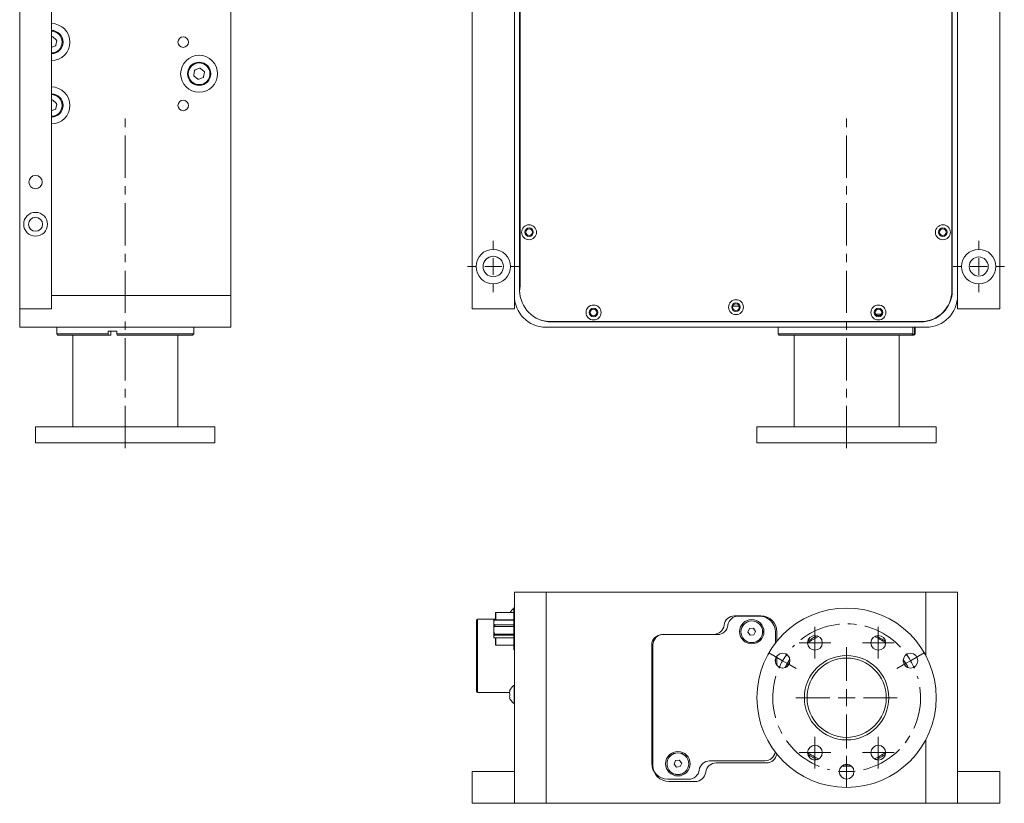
# Model space of a CAD drawing. Header units: inches. Extents: x 4.5 to 31.8, y 1.9 to 21.
# Tile 1 of 9: x 4.5 to 16.2, y 1.9 to 11.2. Entities that reach past the tile are written whole.
import ezdxf

# ---------------------------------------------------------------- set-up
doc = ezdxf.new("R2010")
doc.units = ezdxf.units.IN
doc.header["$MEASUREMENT"] = 0
doc.linetypes.add('CENTERX2', pattern=[0.8, 0.5, -0.1, 0.1, -0.1])

# ---------------------------------------------------------------- blocks, each defined once
blk = doc.blocks.new('SW_CENTERMARKSYMBOL_2')
at = {"color": 0, "linetype": 'Continuous', "lineweight": 0}
for p, q in [((0, 0.2), (0, 0.303)), ((-0.2, 0), (-0.303, 0)), ((0, 0), (-0.1, 0)), ((0, 0), (0, 0.1)), ((0, 0), (0, -0.1)), ((0, 0), (0.1, 0)), ((0.2, 0), (0.303, 0)), ((0, -0.2), (0, -0.303))]:
    blk.add_line(p, q, dxfattribs=at)
blk = doc.blocks.new('SW_CENTERMARKSYMBOL_3')
at = {"color": 0, "linetype": 'Continuous', "lineweight": 0}
for p, q in [((0, 0.2), (0, 0.303)), ((-0.2, 0), (-0.303, 0)), ((0, 0), (-0.1, 0)), ((0, 0), (0, 0.1)), ((0, 0), (0, -0.1)), ((0, 0), (0.1, 0)), ((0.2, 0), (0.303, 0)), ((0, -0.2), (0, -0.303))]:
    blk.add_line(p, q, dxfattribs=at)
blk = doc.blocks.new('SW_CENTERMARKSYMBOL_9')
at = {"color": 0, "linetype": 'Continuous', "lineweight": 0}
for p, q in [((0, 0.2), (0, 0.6)), ((-0.2, 0), (-0.6, 0)), ((0, 0), (-0.1, 0)), ((0, 0), (0, 0.1)), ((0, 0), (0, -0.1)), ((0, 0), (0.1, 0)), ((0.2, 0), (0.6, 0)), ((0, -0.2), (0, -0.6))]:
    blk.add_line(p, q, dxfattribs=at)
blk = doc.blocks.new('SW_CENTERMARKSYMBOL_10')
at = {"color": 0, "linetype": 'Continuous', "lineweight": 0}
for p, q in [((0, 0.1), (0, 0.1875)), ((-0.1, 0), (-0.1875, 0)), ((0, 0), (-0.1, 0)), ((0, 0), (0, 0.1)), ((0, 0), (0, -0.1)), ((0, 0), (0.1, 0)), ((0.1, 0), (0.1875, 0)), ((0, -0.1), (0, -0.1875))]:
    blk.add_line(p, q, dxfattribs=at)
blk = doc.blocks.new('SW_CENTERMARKSYMBOL_11')
at = {"color": 0, "linetype": 'Continuous', "lineweight": 0}
for p, q in [((0, 0.1), (0, 0.1875)), ((-0.1, 0), (-0.1875, 0)), ((0, 0), (-0.1, 0)), ((0, 0), (0, 0.1)), ((0, 0), (0, -0.1)), ((0, 0), (0.1, 0)), ((0.1, 0), (0.1875, 0)), ((0, -0.1), (0, -0.1875))]:
    blk.add_line(p, q, dxfattribs=at)
blk = doc.blocks.new('SW_CENTERMARKSYMBOL_12')
at = {"color": 0, "linetype": 'Continuous', "lineweight": 0}
for p, q in [((0, 0.1), (0, 0.1875)), ((-0.1, 0), (-0.1875, 0)), ((0, 0), (-0.1, 0)), ((0, 0), (0, 0.1)), ((0, 0), (0, -0.1)), ((0, 0), (0.1, 0)), ((0.1, 0), (0.1875, 0)), ((0, -0.1), (0, -0.1875))]:
    blk.add_line(p, q, dxfattribs=at)
blk = doc.blocks.new('SW_CENTERMARKSYMBOL_13')
at = {"color": 0, "linetype": 'Continuous', "lineweight": 0}
for p, q in [((0, 0.1), (0, 0.1875)), ((-0.1, 0), (-0.1875, 0)), ((0, 0), (-0.1, 0)), ((0, 0), (0, 0.1)), ((0, 0), (0, -0.1)), ((0, 0), (0.1, 0)), ((0.1, 0), (0.1875, 0)), ((0, -0.1), (0, -0.1875))]:
    blk.add_line(p, q, dxfattribs=at)
blk = doc.blocks.new('SW_CENTERMARKSYMBOL_14')
at = {"color": 0, "linetype": 'Continuous', "lineweight": 0}
for p, q in [((-0.087, 0.05), (-0.162, 0.094)), ((0, 0), (-0.087, 0.05)), ((0, 0), (0.087, -0.05)), ((0.758, -0.237), (0.758, 0.1)), ((1.516, 0), (1.429, -0.05)), ((1.516, 0), (1.602, 0.05)), ((1.602, 0.05), (1.678, 0.094)), ((0.087, -0.05), (0.162, -0.094)), ((1.429, -0.05), (1.353, -0.094)), ((0.758, -0.438), (0.758, -0.338)), ((0.558, -0.438), (0.22, -0.438)), ((0.758, -0.438), (0.658, -0.438)), ((0.758, -0.438), (0.758, -0.537)), ((0.758, -0.438), (0.858, -0.438)), ((0.958, -0.438), (1.295, -0.438)), ((0.758, -0.637), (0.758, -0.975)), ((0.758, -1.212), (0.758, -1.125)), ((0.758, -1.312), (0.758, -1.212)), ((0.758, -1.312), (0.758, -1.413)), ((0.758, -1.413), (0.758, -1.5))]:
    blk.add_line(p, q, dxfattribs=at)
at = {"color": 0, "linetype": 'CENTERX2', "lineweight": 0}
for start, end in [(43.0962, 136.9038), (163.0962, 256.9038), (283.0962, 16.9038)]:
    blk.add_arc((0.758, -0.438), 0.875, start, end, dxfattribs=at)
at = {"color": 0, "linetype": 'Continuous', "lineweight": 0}
for start, end in [(150, 156.5481), (143.4519, 150), (30, 36.5481), (23.4519, 30), (263.4519, 270), (270, 276.5481)]:
    blk.add_arc((0.758, -0.438), 0.875, start, end, dxfattribs=at)

msp = doc.modelspace()

# ---------------------------------------------------------------- linework, layer by layer
at = {"color": 7, "linetype": 'Continuous', "lineweight": 15}
for p, q in [((4.526, 15.553), (4.526, 7.74)), ((4.901, 15.553), (4.901, 7.74)), ((9.884, 15.553), (9.884, 7.74)), ((15.634, 7.897), (15.634, 15.522)), ((16.134, 7.74), (16.134, 15.553)), ((7.026, 15.397), (7.026, 7.897)), ((10.384, 15.397), (10.384, 7.897)), ((15.571, 7.96), (15.571, 15.459)), ((10.447, 15.334), (10.447, 7.96)), ((10.451, 15.339), (10.451, 8.007)), ((15.566, 7.954), (15.566, 15.339)), ((4.906, 10.962), (4.901, 10.96)), ((4.901, 10.834), (4.947, 10.851)), ((4.959, 10.925), (4.917, 10.96)), ((4.954, 10.86), (4.964, 10.914)), ((6.597, 10.559), (6.588, 10.505)), ((6.656, 10.587), (6.605, 10.568)), ((6.709, 10.55), (6.667, 10.585)), ((6.704, 10.485), (6.714, 10.539)), ((6.592, 10.494), (6.634, 10.459)), ((6.646, 10.457), (6.697, 10.476)), ((4.906, 10.212), (4.901, 10.21)), ((4.959, 10.175), (4.917, 10.21)), ((4.954, 10.11), (4.964, 10.164)), ((4.901, 10.084), (4.947, 10.101)), ((4.901, 7.897), (7.026, 7.897)), ((7.026, 7.897), (7.026, 7.522)), ((10.384, 7.74), (10.384, 7.897)), ((15.634, 7.897), (15.634, 7.74)), ((4.901, 7.74), (4.526, 7.74)), ((4.526, 7.522), (4.526, 7.74)), ((9.884, 7.74), (10.384, 7.74)), ((12.971, 7.772), (13.046, 7.772)), ((15.634, 7.74), (16.134, 7.74)), ((10.812, 7.589), (15.201, 7.589)), ((10.822, 7.585), (15.196, 7.585)), ((14.662, 7.677), (14.73, 7.677)), ((14.714, 7.662), (14.677, 7.662)), ((7.026, 7.522), (4.526, 7.522)), ((4.964, 7.522), (4.964, 7.442)), ((5.677, 7.477), (5.573, 7.477)), ((5.573, 7.442), (5.573, 7.477)), ((5.605, 7.427), (5.605, 7.477)), ((5.677, 7.442), (5.677, 7.477)), ((6.587, 7.442), (6.587, 7.522)), ((10.759, 7.522), (15.259, 7.522)), ((13.507, 7.522), (13.507, 7.442)), ((15.105, 7.442), (15.105, 7.522)), ((15.123, 7.442), (15.123, 7.522)), ((15.13, 7.442), (15.13, 7.522)), ((4.964, 7.442), (4.979, 7.427)), ((4.964, 7.442), (5.573, 7.442)), ((5.576, 7.427), (4.979, 7.427)), ((5.154, 7.427), (5.154, 6.341)), ((5.573, 7.442), (5.576, 7.427)), ((5.605, 7.427), (5.576, 7.427)), ((5.677, 7.442), (6.587, 7.442)), ((5.68, 7.427), (5.677, 7.442)), ((6.572, 7.427), (5.68, 7.427)), ((6.398, 6.341), (6.398, 7.427)), ((6.572, 7.427), (6.587, 7.442)), ((13.507, 7.442), (13.522, 7.427)), ((13.507, 7.442), (15.105, 7.442)), ((15.09, 7.427), (13.522, 7.427)), ((13.697, 7.427), (13.697, 6.341)), ((14.941, 6.341), (14.941, 7.427)), ((15.105, 7.442), (15.09, 7.427)), ((15.108, 7.427), (15.09, 7.427)), ((15.108, 7.427), (15.123, 7.442)), ((15.115, 7.427), (15.108, 7.427)), ((15.115, 7.427), (15.13, 7.442)), ((15.123, 7.442), (15.13, 7.442)), ((4.713, 6.341), (4.713, 6.152)), ((6.838, 6.341), (4.713, 6.341)), ((6.838, 6.152), (6.838, 6.341)), ((13.256, 6.341), (13.256, 6.152)), ((15.381, 6.341), (13.256, 6.341)), ((15.381, 6.152), (15.381, 6.341)), ((6.838, 6.152), (4.713, 6.152)), ((15.381, 6.152), (13.256, 6.152)), ((10.384, 2.261), (10.384, 4.386)), ((10.384, 4.386), (10.759, 4.386)), ((10.759, 4.386), (10.759, 1.886)), ((10.759, 4.386), (15.259, 4.386)), ((15.259, 4.386), (15.634, 4.386)), ((15.259, 3.632), (15.259, 4.386)), ((15.634, 4.386), (15.634, 2.261)), ((10.384, 4.199), (10.379, 4.199)), ((10.379, 4.139), (10.379, 4.199)), ((10.379, 4.144), (10.164, 4.144)), ((10.164, 4.059), (10.164, 4.144)), ((10.379, 3.764), (10.379, 4.139)), ((10.379, 4.139), (10.384, 4.139)), ((13.304, 4.105), (12.992, 4.105)), ((13.286, 4.103), (13.037, 4.103)), ((10.159, 4.066), (9.949, 4.066)), ((9.949, 4.066), (9.949, 3.196)), ((10.142, 4.027), (10.142, 4.05)), ((10.142, 3.935), (10.142, 4.027)), ((10.152, 4.056), (10.152, 4.059)), ((10.152, 4.059), (10.379, 4.059)), ((10.379, 4.056), (10.152, 4.056)), ((10.152, 3.979), (10.152, 3.998)), ((10.152, 3.998), (10.379, 3.998)), ((10.379, 3.979), (10.152, 3.979)), ((10.142, 3.859), (10.142, 3.935)), ((10.142, 3.853), (10.142, 3.859)), ((10.152, 3.89), (10.379, 3.89)), ((10.152, 3.875), (10.152, 3.89)), ((10.379, 3.875), (10.152, 3.875)), ((12.789, 3.884), (12.136, 3.884)), ((12.744, 3.886), (12.15, 3.886)), ((13.17, 3.955), (13.15, 3.914)), ((13.15, 3.914), (13.176, 3.876)), ((13.215, 3.958), (13.17, 3.955)), ((13.176, 3.876), (13.222, 3.88)), ((13.241, 3.921), (13.215, 3.958)), ((13.222, 3.88), (13.241, 3.921)), ((13.475, 3.782), (13.475, 3.914)), ((13.494, 3.806), (13.494, 3.915)), ((10.152, 3.843), (10.379, 3.843)), ((10.164, 3.759), (10.164, 3.843)), ((10.164, 3.759), (10.379, 3.759)), ((10.379, 3.704), (10.379, 3.764)), ((10.384, 3.764), (10.379, 3.764)), ((12.011, 3.759), (12.011, 2.36)), ((12.025, 3.761), (12.025, 2.334)), ((10.379, 3.704), (10.384, 3.704)), ((13.494, 3.518), (13.494, 3.63)), ((13.475, 3.559), (13.475, 3.589)), ((15.026, 3.502), (14.989, 3.566)), ((10.381, 3.068), (10.381, 3.285)), ((9.949, 3.196), (10.328, 3.196)), ((10.329, 3.164), (10.329, 3.174)), ((10.33, 3.134), (10.33, 3.137)), ((15.259, 1.886), (15.259, 2.641)), ((12.292, 2.391), (12.276, 2.348)), ((12.276, 2.348), (12.304, 2.313)), ((12.337, 2.398), (12.292, 2.391)), ((12.366, 2.362), (12.337, 2.398)), ((12.349, 2.32), (12.366, 2.362)), ((12.697, 2.389), (13.35, 2.389)), ((12.775, 2.364), (13.369, 2.364)), ((9.884, 2.261), (9.884, 1.886)), ((9.884, 2.261), (10.384, 2.261)), ((10.384, 1.886), (10.384, 2.261)), ((12.304, 2.313), (12.349, 2.32)), ((15.634, 1.886), (15.634, 2.261)), ((15.634, 2.261), (16.134, 2.261)), ((16.134, 2.261), (16.134, 1.886)), ((12.2, 2.171), (12.449, 2.171)), ((12.215, 2.144), (12.526, 2.144)), ((9.884, 1.886), (10.384, 1.886)), ((10.759, 1.886), (10.384, 1.886)), ((10.759, 1.886), (15.259, 1.886)), ((15.634, 1.886), (15.259, 1.886)), ((16.134, 1.886), (15.634, 1.886))]:
    msp.add_line(p, q, dxfattribs=at)
at = {"color": 7, "linetype": 'CENTERX2', "lineweight": 0}
for p, q in [((5.776, 6.091), (5.776, 10.056)), ((14.319, 6.091), (14.319, 10.056))]:
    msp.add_line(p, q, dxfattribs=at)
at = {"color": 7, "linetype": 'Continuous', "lineweight": 15, "flags": 128}
for points in [[(10.451, 8.007), (10.447, 7.95), (10.449, 7.914)], [(13.589, 3.491), (13.607, 3.526), (13.647, 3.591)], [(13.648, 3.566), (13.629, 3.535), (13.611, 3.502)], [(14.282, 2.341), (14.349, 2.34), (14.356, 2.341)]]:
    msp.add_lwpolyline(points, dxfattribs=at)
at = {"color": 7, "linetype": 'Continuous', "lineweight": 15}
for centre, radius in [((6.463, 10.897), 0.0625), ((6.651, 10.522), 0.219), ((6.651, 10.522), 0.138), ((6.651, 10.522), 0.128), ((6.463, 10.147), 0.0625), ((4.714, 9.24), 0.079), ((4.714, 8.74), 0.141), ((4.714, 8.74), 0.083), ((10.558, 8.646), 0.0885), ((10.558, 8.646), 0.0505), ((10.559, 8.647), 0.0395), ((15.459, 8.646), 0.0885), ((15.459, 8.646), 0.0505), ((15.459, 8.647), 0.0395), ((10.134, 8.24), 0.203), ((15.884, 8.24), 0.203), ((10.134, 8.24), 0.121), ((15.884, 8.24), 0.113), ((13.009, 7.759), 0.0885), ((11.322, 7.696), 0.0885), ((11.322, 7.696), 0.0505), ((11.322, 7.697), 0.0395), ((13.009, 7.759), 0.0505), ((13.009, 7.76), 0.0395), ((14.696, 7.696), 0.0885), ((14.696, 7.696), 0.0505), ((14.696, 7.697), 0.0395), ((14.319, 3.136), 1.062), ((13.196, 3.918), 0.144), ((13.196, 3.917), 0.129), ((13.196, 3.917), 0.128), ((13.944, 3.786), 0.0875), ((14.694, 3.786), 0.0875), ((13.561, 3.574), 0.0875), ((14.319, 3.136), 0.5), ((15.076, 3.574), 0.0875), ((14.319, 3.136), 0.469), ((13.944, 2.486), 0.0875), ((14.694, 2.486), 0.0875), ((12.321, 2.355), 0.145), ((12.321, 2.355), 0.129), ((12.321, 2.355), 0.128), ((14.319, 2.261), 0.0875)]:
    msp.add_circle(centre, radius, dxfattribs=at)
for centre, radius, start, end in [((4.901, 10.897), 0.219, 0, 90), ((4.901, 10.897), 0.138, 270, 90), ((4.901, 10.897), 0.128, 270, 90), ((4.91, 10.951), 0.0118, 50.3547, 110.3547), ((4.901, 10.897), 0.219, 270, 0), ((4.943, 10.862), 0.0118, 290.3547, 350.3547), ((4.952, 10.916), 0.0118, 350.3547, 50.3547), ((6.6, 10.503), 0.0118, 170.3547, 230.3547), ((6.609, 10.557), 0.0118, 110.3547, 170.3547), ((6.66, 10.576), 0.0118, 50.3547, 110.3547), ((6.702, 10.541), 0.0118, 350.3547, 50.3547), ((6.642, 10.468), 0.0118, 230.3547, 290.3547), ((6.693, 10.487), 0.0118, 290.3547, 350.3547), ((4.901, 10.147), 0.219, 0, 90), ((4.901, 10.147), 0.138, 270, 90), ((4.901, 10.147), 0.128, 270, 90), ((4.901, 10.147), 0.219, 270, 0), ((4.91, 10.201), 0.0118, 50.3547, 110.3547), ((4.952, 10.166), 0.0118, 350.3547, 50.3547), ((4.943, 10.112), 0.0118, 290.3547, 350.3547), ((10.822, 7.96), 0.375, 180, 270), ((15.196, 7.96), 0.375, 270, 0), ((15.201, 7.954), 0.365, 270, 0), ((10.759, 7.897), 0.375, 180, 270), ((15.259, 7.897), 0.375, 270, 0), ((10.812, 7.954), 0.365, 239.0449, 270), ((10.164, 4.139), 0.005, 90, 180), ((10.457, 4.081), 0.137, 124.091, 152.8259), ((12.992, 3.98), 0.125, 90, 172.877), ((13.037, 3.978), 0.125, 90, 172.877), ((13.286, 3.914), 0.189, 0, 90), ((13.304, 3.915), 0.19, 0, 90), ((9.949, 4.051), 0.015, 90, 180), ((10.152, 4.05), 0.00984, 137.0785, 180), ((12.744, 4.011), 0.125, 270, 352.877), ((12.789, 4.009), 0.125, 270, 352.877), ((10.152, 3.853), 0.00984, 180, 222.5527), ((12.136, 3.759), 0.125, 90, 180), ((12.15, 3.761), 0.125, 90, 180), ((14.319, 3.136), 0.796, 114.4671, 125.4962), ((14.319, 3.136), 0.812, 115.3805, 124.5828), ((14.319, 3.136), 0.797, 54.5038, 65.5329), ((14.319, 3.136), 0.811, 55.4172, 64.6195), ((10.164, 3.764), 0.005, 180, 270), ((14.319, 3.136), 0.811, 25.9059, 34.0941), ((10.457, 3.171), 0.137, 124.091, 160.7043), ((10.382, 3.283), 0.00197, 0, 124.091), ((9.949, 3.211), 0.015, 180, 270), ((10.457, 3.181), 0.137, 199.1706, 235.909), ((10.382, 3.07), 0.00197, 235.909, 360), ((13.35, 2.514), 0.125, 270, 350.2933), ((13.369, 2.489), 0.125, 270, 350.6842), ((14.319, 3.136), 0.796, 234.5038, 245.5329), ((14.319, 3.136), 0.812, 235.4172, 244.6195), ((14.319, 3.136), 0.796, 294.4671, 305.4962), ((14.319, 3.136), 0.811, 295.3805, 304.5828), ((12.2, 2.36), 0.189, 180, 270), ((12.215, 2.334), 0.19, 180, 270), ((12.697, 2.264), 0.125, 90, 172.646), ((12.775, 2.239), 0.125, 90, 173.1079), ((12.449, 2.296), 0.125, 270, 352.646), ((12.526, 2.269), 0.125, 270, 353.1079), ((14.319, 3.136), 0.812, 265.9059, 274.0941)]:
    msp.add_arc(centre, radius, start, end, dxfattribs=at)
for points, knots in [([(10.159, 4.139), (10.159, 4.138), (10.159, 4.135), (10.159, 4.116), (10.159, 4.09), (10.159, 4.069), (10.159, 4.059)], [0, 0, 0, 0, 0.255383, 0.524506, 0.793626, 1, 1, 1, 1]), ([(9.934, 4.051), (9.934, 4.05), (9.934, 4.047), (9.934, 4.024), (9.934, 3.985), (9.934, 3.93), (9.934, 3.874), (9.934, 3.825), (9.934, 3.774), (9.934, 3.71), (9.934, 3.657), (9.934, 3.631)], [0, 0, 0, 0, 0.116496, 0.239971, 0.368579, 0.499918, 0.631254, 0.695626, 0.760028, 0.883503, 1, 1, 1, 1]), ([(10.152, 4.056), (10.152, 4.056), (10.151, 4.056), (10.15, 4.055), (10.148, 4.054), (10.145, 4.051), (10.142, 4.041), (10.142, 4.033), (10.142, 4.027)], [0, 0, 0, 0, 0.023385, 0.052203, 0.100429, 0.1872, 0.435363, 1, 1, 1, 1]), ([(10.142, 4.027), (10.142, 4.023), (10.142, 4.015), (10.143, 4.005), (10.148, 4), (10.15, 3.999), (10.151, 3.998), (10.152, 3.998), (10.152, 3.998)], [0, 0, 0, 0, 0.405114, 0.813577, 0.905752, 0.943707, 0.982001, 1, 1, 1, 1]), ([(10.152, 3.979), (10.152, 3.979), (10.151, 3.979), (10.149, 3.978), (10.147, 3.975), (10.143, 3.967), (10.142, 3.953), (10.142, 3.941), (10.142, 3.935)], [0, 0, 0, 0, 0.030528, 0.067984, 0.126686, 0.241833, 0.624075, 1, 1, 1, 1]), ([(10.145, 4.056), (10.145, 4.057), (10.146, 4.057), (10.147, 4.058), (10.149, 4.059), (10.151, 4.059), (10.152, 4.059), (10.152, 4.059)], [0, 0, 0, 0, 0.2837629, 0.5139172, 0.7455686, 0.8819791, 1, 1, 1, 1]), ([(10.142, 3.935), (10.142, 3.934), (10.142, 3.928), (10.142, 3.92), (10.143, 3.91), (10.144, 3.902), (10.145, 3.897), (10.147, 3.893), (10.149, 3.891), (10.151, 3.891), (10.152, 3.89), (10.152, 3.89)], [0, 0, 0, 0, 0.053479, 0.342438, 0.53741, 0.672352, 0.825063, 0.88127, 0.937855, 0.971174, 1, 1, 1, 1]), ([(10.152, 3.875), (10.152, 3.875), (10.151, 3.875), (10.149, 3.874), (10.147, 3.873), (10.143, 3.87), (10.142, 3.865), (10.142, 3.861), (10.142, 3.859)], [0, 0, 0, 0, 0.030527, 0.067985, 0.126687, 0.241834, 0.62408, 1, 1, 1, 1]), ([(10.142, 3.859), (10.142, 3.859), (10.142, 3.857), (10.142, 3.854), (10.143, 3.85), (10.144, 3.848), (10.145, 3.846), (10.147, 3.844), (10.149, 3.844), (10.151, 3.843), (10.152, 3.843), (10.152, 3.843)], [0, 0, 0, 0, 0.053479, 0.342441, 0.537409, 0.672356, 0.825067, 0.881273, 0.937854, 0.971173, 1, 1, 1, 1]), ([(10.159, 3.843), (10.159, 3.842), (10.159, 3.833), (10.159, 3.818), (10.159, 3.798), (10.159, 3.783), (10.159, 3.768), (10.159, 3.765), (10.159, 3.764)], [0, 0, 0, 0, 0.025717, 0.192536, 0.359494, 0.526312, 0.69327, 1, 1, 1, 1]), ([(9.934, 3.631), (9.934, 3.606), (9.934, 3.553), (9.934, 3.475), (9.934, 3.399), (9.934, 3.332), (9.934, 3.287), (9.934, 3.258), (9.934, 3.235), (9.934, 3.215), (9.934, 3.213), (9.934, 3.211)], [0, 0, 0, 0, 0.116497, 0.239972, 0.36858, 0.499917, 0.631255, 0.695626, 0.760029, 0.883504, 1, 1, 1, 1]), ([(10.33, 3.211), (10.329, 3.199), (10.327, 3.184), (10.33, 3.171), (10.33, 3.169)], [0, 0, 0, 0, 0.869253, 1, 1, 1, 1]), ([(10.33, 3.216), (10.329, 3.215), (10.328, 3.213), (10.33, 3.211), (10.33, 3.211)], [0, 0, 0, 0, 0.798458, 1, 1, 1, 1]), ([(10.33, 3.169), (10.329, 3.163), (10.327, 3.151), (10.329, 3.14), (10.33, 3.134)], [0, 0, 0, 0, 0.500008, 1, 1, 1, 1])]:
    msp.add_open_spline(points, degree=3, knots=knots, dxfattribs=at)

# ---------------------------------------------------------------- block references
at = {"color": 7, "linetype": 'Continuous', "lineweight": 0}
for name, p in [('SW_CENTERMARKSYMBOL_3', (10.134, 8.24)), ('SW_CENTERMARKSYMBOL_2', (15.884, 8.24)), ('SW_CENTERMARKSYMBOL_14', (13.561, 3.574)), ('SW_CENTERMARKSYMBOL_10', (13.944, 3.786)), ('SW_CENTERMARKSYMBOL_11', (14.694, 3.786)), ('SW_CENTERMARKSYMBOL_9', (14.319, 3.136)), ('SW_CENTERMARKSYMBOL_13', (13.944, 2.486)), ('SW_CENTERMARKSYMBOL_12', (14.694, 2.486))]:
    msp.add_blockref(name, p, dxfattribs=at)

doc.saveas('drawing.dxf')
